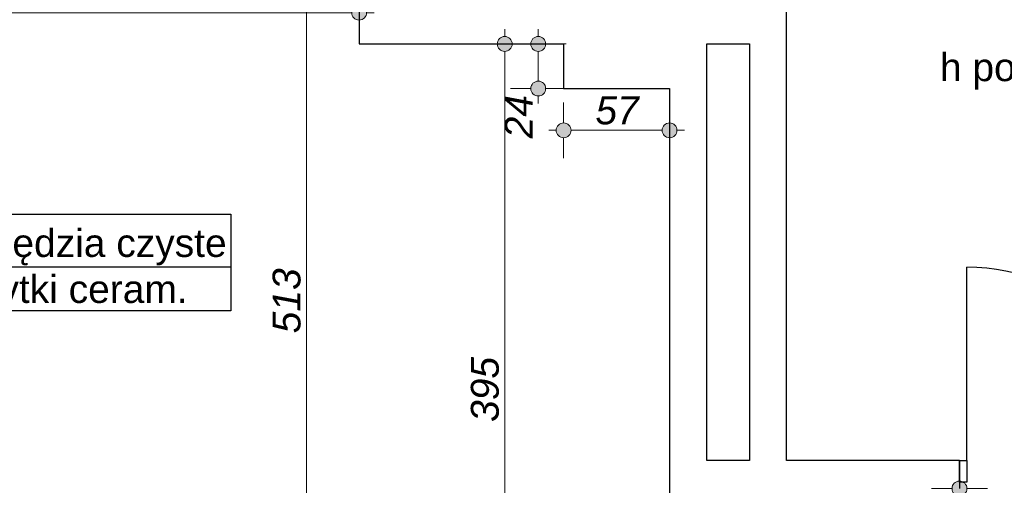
# Model space of a CAD drawing. Header units: millimetres. Extents: x -170998 to -45998, y 10557 to 52557.
# Tile 38 of 92: x -115104 to -109807, y 26167 to 28669. Entities that reach past the tile are written whole.
import ezdxf
from ezdxf.enums import TextEntityAlignment as Align

# ---------------------------------------------------------------- set-up
doc = ezdxf.new("R2010")
doc.units = ezdxf.units.MM
doc.header["$MEASUREMENT"] = 0
for name, color, linetype in [('Drzwi', 7, 'Continuous'), ('Strefa', 7, 'Continuous'), ('Słup', 7, 'Continuous'), ('Tekst', 7, 'Continuous'), ('Wymiary', 7, 'Continuous'), ('Ściana', 7, 'Continuous')]:
    doc.layers.add(name, color=color, linetype=linetype)
doc.styles.add('Arial', font='txt')
doc.styles.add('Times new roman', font='txt')
doc.dimstyles.new('GENERATED_STYLE__1', dxfattribs={"dimtxt": 150, "dimasz": 152, "dimexe": 0.18, "dimexo": 0, "dimgap": 0.09, "dimtad": 1, "dimtih": 1, "dimtoh": 1, "dimlfac": 0.1, "dimzin": 0, "dimdsep": 46, "dimtxsty": 'Arial', "dimblk": 'ARROWHEAD_11', "dimblk1": 'ARROWHEAD_11', "dimblk2": 'ARROWHEAD_11', "dimcen": 0.09, "dimclrd": 114, "dimclre": 114, "dimclrt": 114, "dimazin": 0, "dimtfac": 1, "dimtdec": 4, "dimtmove": 0, "dimatfit": 3, "dimfxl": 1, "dimtolj": 1, "dimtzin": 0, "dimarcsym": 0})
doc.dimstyles.new('GENERATED_STYLE__2', dxfattribs={"dimtxt": 150, "dimasz": 152, "dimexe": 0.18, "dimexo": 0, "dimgap": 0.09, "dimtad": 1, "dimlfac": 0.1, "dimzin": 0, "dimdsep": 46, "dimtxsty": 'Arial', "dimblk": 'ARROWHEAD_11', "dimblk1": 'ARROWHEAD_11', "dimblk2": 'ARROWHEAD_11', "dimcen": 0.09, "dimclrd": 114, "dimclre": 114, "dimclrt": 114, "dimazin": 0, "dimtfac": 1, "dimtdec": 4, "dimtmove": 0, "dimatfit": 3, "dimfxl": 1, "dimtolj": 1, "dimtzin": 0, "dimarcsym": 0})

# ---------------------------------------------------------------- blocks, each defined once
blk = doc.blocks.new('Narzędzia czyste_4_26_26', base_point=(-115607.8, 27340.8))
at = {"layer": 'Strefa'}
for p, q in [((-116386.8, 27623.7), (-113969.1, 27623.7)), ((-116386.8, 27105.1), (-116386.8, 27623.7)), ((-115607.8, 27623.7), (-115607.8, 27105.1)), ((-113969.1, 27623.7), (-113969.1, 27105.1)), ((-116347.9, 27597.8), (-115646.7, 27597.8)), ((-116347.9, 27371.5), (-116347.9, 27597.8)), ((-115646.7, 27597.8), (-115646.7, 27371.5)), ((-116386.8, 27340.8), (-113969.1, 27340.8)), ((-115646.7, 27371.5), (-116347.9, 27371.5)), ((-113969.1, 27105.1), (-116386.8, 27105.1))]:
    blk.add_line(p, q, dxfattribs=at)
at = {"layer": 'Strefa', "style": 'Arial'}
for tag, height, p in [('ROOM_NUMBER', 180, (-115997.3, 27495.8)), ('ROOM_NAME', 150, (-114788.4, 27469.2)), ('ROOM_CALC_AREA', 150, (-115997.3, 27228.8)), ('floor_f', 150, (-114788.4, 27221.7))]:
    blk.add_attdef(tag, text='', height=height, dxfattribs=at).set_placement(p, align=Align.MIDDLE_CENTER)
blk = doc.blocks.new('*D506')
at = {"layer": 'Wymiary', "linetype": 'Continuous', "lineweight": 13}
for points in [[(-110008, 26149.3), (-110011.1, 26164.6), (-110019.7, 26177.6), (-110032.7, 26186.3), (-110048, 26189.3), (-110063.3, 26186.3), (-110076.3, 26177.6), (-110085, 26164.6), (-110088, 26149.3), (-110085, 26134), (-110076.3, 26121), (-110063.3, 26112.4), (-110048, 26109.3), (-110032.7, 26112.4), (-110019.7, 26121), (-110011.1, 26134)], [(-110008, 25809.3), (-110011.1, 25824.6), (-110019.7, 25837.6), (-110032.7, 25846.3), (-110048, 25849.3), (-110063.3, 25846.3), (-110076.3, 25837.6), (-110085, 25824.6), (-110088, 25809.3), (-110085, 25794), (-110076.3, 25781), (-110063.3, 25772.4), (-110048, 25769.3), (-110032.7, 25772.4), (-110019.7, 25781), (-110011.1, 25794)]]:
    blk.add_hatch(color=114, dxfattribs=at).paths.add_polyline_path(points)
at = {"layer": 'Wymiary', "color": 114, "lineweight": 13}
for p, q in [((-110048, 26189.3), (-110048, 26229.3)), ((-110088, 26149.3), (-110198, 26149.3)), ((-109898, 26149.3), (-110008, 26149.3)), ((-110048, 25849.3), (-110048, 26109.3)), ((-110088, 25809.3), (-110198, 25809.3)), ((-109898, 25809.3), (-110008, 25809.3))]:
    blk.add_line(p, q, dxfattribs=at)
for centre in [(-110048, 26149.3), (-110048, 25809.3)]:
    blk.add_circle(centre, 40, dxfattribs=at)
at = {"layer": 'Wymiary', "color": 114, "lineweight": 13, "insert": (-110078, 25865.5), "char_height": 150, "attachment_point": 7, "rotation": 90, "style": 'Arial'}
blk.add_mtext('\\A1;{\\fArial|b0|i1|c238|p38;34}', dxfattribs=at)
blk = doc.blocks.new('ARROWHEAD_11')
at = {"color": 0, "linetype": 'Continuous', "lineweight": 0}
blk.add_line((0, 0), (-1, 0), dxfattribs=at)
at = {"color": 0, "linetype": 'Continuous', "lineweight": 0, "const_width": 0.25, "flags": 128}
blk.add_lwpolyline([(-0.125, 0, 1), (0.125, 0, 1)], format="xyb", close=True, dxfattribs=at)
blk = doc.blocks.new('*D529')
at = {"layer": 'Wymiary', "linetype": 'Continuous', "lineweight": 13}
for points in [[(-112454.8, 28539.3), (-112457.8, 28554.6), (-112466.5, 28567.6), (-112479.5, 28576.3), (-112494.8, 28579.3), (-112510.1, 28576.3), (-112523.1, 28567.6), (-112531.7, 28554.6), (-112534.8, 28539.3), (-112531.7, 28524), (-112523.1, 28511), (-112510.1, 28502.4), (-112494.8, 28499.3), (-112479.5, 28502.4), (-112466.5, 28511), (-112457.8, 28524)], [(-112454.8, 24589.3), (-112457.8, 24604.6), (-112466.5, 24617.6), (-112479.5, 24626.3), (-112494.8, 24629.3), (-112510.1, 24626.3), (-112523.1, 24617.6), (-112531.7, 24604.6), (-112534.8, 24589.3), (-112531.7, 24574), (-112523.1, 24561), (-112510.1, 24552.4), (-112494.8, 24549.3), (-112479.5, 24552.4), (-112466.5, 24561), (-112457.8, 24574)]]:
    blk.add_hatch(color=114, dxfattribs=at).paths.add_polyline_path(points)
at = {"layer": 'Wymiary', "color": 114, "lineweight": 13}
for p, q in [((-112494.8, 28579.3), (-112494.8, 28619.3)), ((-112534.8, 28539.3), (-112644.8, 28539.3)), ((-112344.8, 28539.3), (-112454.8, 28539.3)), ((-112494.8, 24629.3), (-112494.8, 28499.3)), ((-112534.8, 24589.3), (-112644.8, 24589.3)), ((-112344.8, 24589.3), (-112454.8, 24589.3))]:
    blk.add_line(p, q, dxfattribs=at)
for centre in [(-112494.8, 28539.3), (-112494.8, 24589.3)]:
    blk.add_circle(centre, 40, dxfattribs=at)
at = {"layer": 'Wymiary', "color": 114, "lineweight": 13, "char_height": 150, "attachment_point": 7, "rotation": 90, "style": 'Arial'}
for s, insert in [('\\A1;{\\fArial|b0|i1|c238|p38;395}', (-112524.8, 26507.4)), ('\\A1;{\\fArial|b0|i1|c238|p38;21}', (-112524.8, 24629.3))]:
    blk.add_mtext(s, dxfattribs=dict(at, insert=insert))
blk = doc.blocks.new('*D530')
at = {"layer": 'Wymiary', "linetype": 'Continuous', "lineweight": 13}
for points in [[(-113521.6, 29719.3), (-113524.7, 29734.6), (-113533.4, 29747.6), (-113546.3, 29756.3), (-113561.6, 29759.3), (-113576.9, 29756.3), (-113589.9, 29747.6), (-113598.6, 29734.6), (-113601.6, 29719.3), (-113598.6, 29704), (-113589.9, 29691), (-113576.9, 29682.4), (-113561.6, 29679.3), (-113546.3, 29682.4), (-113533.4, 29691), (-113524.7, 29704)], [(-113521.6, 24589.3), (-113524.7, 24604.6), (-113533.4, 24617.6), (-113546.3, 24626.3), (-113561.6, 24629.3), (-113576.9, 24626.3), (-113589.9, 24617.6), (-113598.6, 24604.6), (-113601.6, 24589.3), (-113598.6, 24574), (-113589.9, 24561), (-113576.9, 24552.4), (-113561.6, 24549.3), (-113546.3, 24552.4), (-113533.4, 24561), (-113524.7, 24574)]]:
    blk.add_hatch(color=114, dxfattribs=at).paths.add_polyline_path(points)
at = {"layer": 'Wymiary', "color": 114, "lineweight": 13}
for p, q in [((-113561.6, 29759.3), (-113561.6, 29799.3)), ((-113601.6, 29719.3), (-113711.6, 29719.3)), ((-113411.6, 29719.3), (-113521.6, 29719.3)), ((-113561.6, 24629.3), (-113561.6, 29679.3)), ((-113601.6, 24589.3), (-113711.6, 24589.3)), ((-113411.6, 24589.3), (-113521.6, 24589.3)), ((-113561.6, 24509.3), (-113561.6, 24549.3))]:
    blk.add_line(p, q, dxfattribs=at)
for centre in [(-113561.6, 29719.3), (-113561.6, 24589.3)]:
    blk.add_circle(centre, 40, dxfattribs=at)
at = {"layer": 'Wymiary', "color": 114, "lineweight": 13, "insert": (-113591.6, 26983.6), "char_height": 150, "attachment_point": 7, "rotation": 90, "style": 'Arial'}
blk.add_mtext('\\A1;{\\fArial|b0|i1|c238|p38;513}', dxfattribs=at)
blk = doc.blocks.new('*D531')
at = {"layer": 'Wymiary', "linetype": 'Continuous', "lineweight": 13}
for points in [[(-112274.5, 28539.3), (-112277.5, 28554.6), (-112286.2, 28567.6), (-112299.2, 28576.3), (-112314.5, 28579.3), (-112329.8, 28576.3), (-112342.8, 28567.6), (-112351.4, 28554.6), (-112354.5, 28539.3), (-112351.4, 28524), (-112342.8, 28511), (-112329.8, 28502.4), (-112314.5, 28499.3), (-112299.2, 28502.4), (-112286.2, 28511), (-112277.5, 28524)], [(-112274.5, 28299.3), (-112277.5, 28314.6), (-112286.2, 28327.6), (-112299.2, 28336.3), (-112314.5, 28339.3), (-112329.8, 28336.3), (-112342.8, 28327.6), (-112351.4, 28314.6), (-112354.5, 28299.3), (-112351.4, 28284), (-112342.8, 28271), (-112329.8, 28262.4), (-112314.5, 28259.3), (-112299.2, 28262.4), (-112286.2, 28271), (-112277.5, 28284)]]:
    blk.add_hatch(color=114, dxfattribs=at).paths.add_polyline_path(points)
at = {"layer": 'Wymiary', "color": 114, "lineweight": 13}
for p, q in [((-112314.5, 28579.3), (-112314.5, 28619.3)), ((-112354.5, 28539.3), (-112464.5, 28539.3)), ((-112164.5, 28539.3), (-112274.5, 28539.3)), ((-112314.5, 28339.3), (-112314.5, 28499.3)), ((-112354.5, 28299.3), (-112464.5, 28299.3)), ((-112164.5, 28299.3), (-112274.5, 28299.3)), ((-112314.5, 28219.3), (-112314.5, 28259.3))]:
    blk.add_line(p, q, dxfattribs=at)
for centre in [(-112314.5, 28539.3), (-112314.5, 28299.3)]:
    blk.add_circle(centre, 40, dxfattribs=at)
at = {"layer": 'Wymiary', "color": 114, "lineweight": 13, "insert": (-112344.5, 28031.7), "char_height": 150, "attachment_point": 7, "rotation": 90, "style": 'Arial'}
blk.add_mtext('\\A1;{\\fArial|b0|i1|c238|p38;24}', dxfattribs=at)
blk = doc.blocks.new('*D532')
at = {"layer": 'Wymiary', "linetype": 'Continuous', "lineweight": 13}
for points in [[(-112138, 28074.9), (-112141.1, 28090.2), (-112149.7, 28103.2), (-112162.7, 28111.8), (-112178, 28114.9), (-112193.3, 28111.8), (-112206.3, 28103.2), (-112215, 28090.2), (-112218, 28074.9), (-112215, 28059.6), (-112206.3, 28046.6), (-112193.3, 28037.9), (-112178, 28034.9), (-112162.7, 28037.9), (-112149.7, 28046.6), (-112141.1, 28059.6)], [(-111568, 28074.9), (-111571.1, 28090.2), (-111579.7, 28103.2), (-111592.7, 28111.8), (-111608, 28114.9), (-111623.3, 28111.8), (-111636.3, 28103.2), (-111645, 28090.2), (-111648, 28074.9), (-111645, 28059.6), (-111636.3, 28046.6), (-111623.3, 28037.9), (-111608, 28034.9), (-111592.7, 28037.9), (-111579.7, 28046.6), (-111571.1, 28059.6)]]:
    blk.add_hatch(color=114, dxfattribs=at).paths.add_polyline_path(points)
at = {"layer": 'Wymiary', "color": 114, "lineweight": 13}
for p, q in [((-112178, 28114.9), (-112178, 28224.9)), ((-111608, 28114.9), (-111608, 28224.9)), ((-112258, 28074.9), (-112218, 28074.9)), ((-112178, 27924.9), (-112178, 28034.9)), ((-112138, 28074.9), (-111648, 28074.9)), ((-111608, 27924.9), (-111608, 28034.9)), ((-111568, 28074.9), (-111528, 28074.9))]:
    blk.add_line(p, q, dxfattribs=at)
for centre in [(-112178, 28074.9), (-111608, 28074.9)]:
    blk.add_circle(centre, 40, dxfattribs=at)
at = {"layer": 'Wymiary', "color": 114, "lineweight": 13, "insert": (-112006.8, 28104.9), "char_height": 150, "attachment_point": 7, "style": 'Arial'}
blk.add_mtext('\\A1;{\\fArial|b0|i1|c238|p38;57}', dxfattribs=at)
blk = doc.blocks.new('*D540')
at = {"layer": 'Wymiary', "linetype": 'Continuous', "lineweight": 13}
for points in [[(-118168, 28707), (-118171.1, 28722.3), (-118179.7, 28735.3), (-118192.7, 28744), (-118208, 28747), (-118223.3, 28744), (-118236.3, 28735.3), (-118245, 28722.3), (-118248, 28707), (-118245, 28691.7), (-118236.3, 28678.7), (-118223.3, 28670.1), (-118208, 28667), (-118192.7, 28670.1), (-118179.7, 28678.7), (-118171.1, 28691.7)], [(-113238, 28707), (-113241.1, 28722.3), (-113249.7, 28735.3), (-113262.7, 28744), (-113278, 28747), (-113293.3, 28744), (-113306.3, 28735.3), (-113315, 28722.3), (-113318, 28707), (-113315, 28691.7), (-113306.3, 28678.7), (-113293.3, 28670.1), (-113278, 28667), (-113262.7, 28670.1), (-113249.7, 28678.7), (-113241.1, 28691.7)]]:
    blk.add_hatch(color=114, dxfattribs=at).paths.add_polyline_path(points)
at = {"layer": 'Wymiary', "color": 114, "lineweight": 13}
for p, q in [((-118208, 28747), (-118208, 28857)), ((-113278, 28747), (-113278, 28857)), ((-118288, 28707), (-118248, 28707)), ((-118208, 28557), (-118208, 28667)), ((-118168, 28707), (-113318, 28707)), ((-113278, 28557), (-113278, 28667)), ((-113238, 28707), (-113198, 28707))]:
    blk.add_line(p, q, dxfattribs=at)
for centre in [(-118208, 28707), (-113278, 28707)]:
    blk.add_circle(centre, 40, dxfattribs=at)
at = {"layer": 'Wymiary', "color": 114, "lineweight": 13, "insert": (-115913.8, 28737), "char_height": 150, "attachment_point": 7, "style": 'Arial'}
blk.add_mtext('\\A1;{\\fArial|b0|i1|c238|p38;493}', dxfattribs=at)

msp = doc.modelspace()

# ---------------------------------------------------------------- linework, layer by layer
at = {"layer": 'Drzwi'}
for p, q in [((-110008.019, 26299.32), (-110008.019, 27339.32)), ((-110048.019, 26299.32), (-110008.019, 26299.32)), ((-110048.019, 26184.32), (-110048.019, 26299.32)), ((-110048.019, 26299.32), (-110048.019, 26184.32)), ((-110008.019, 26299.32), (-110008.019, 26184.32)), ((-110008.019, 26184.32), (-110048.019, 26184.32))]:
    msp.add_line(p, q, dxfattribs=at)
msp.add_arc((-110008.019, 26299.32), 1040, 0, 90, dxfattribs=at)
at = {"layer": 'Słup'}
for p, q in [((-112178.019, 28539.32), (-112178.019, 28299.32)), ((-112178.019, 28299.32), (-111608.019, 28299.32))]:
    msp.add_line(p, q, dxfattribs=at)
at = {"layer": 'Ściana'}
for p, q in [((-110048.019, 26299.32), (-110048.019, 26184.32)), ((-110048.019, 26184.32), (-110048.019, 26149.32))]:
    msp.add_line(p, q, dxfattribs=at)
at = {"layer": 'Ściana', "flags": 128}
for points in [[(-110978.019, 26299.32), (-110978.019, 31639.32)], [(-113278.019, 29719.32), (-113278.019, 28539.32)], [(-113278.019, 28539.32), (-112178.019, 28539.32)], [(-111408.019, 28539.32), (-111178.019, 28539.32)], [(-111408.019, 26299.32), (-111408.019, 28539.32)], [(-111178.019, 28539.32), (-111178.019, 26299.32)], [(-111608.019, 28299.32), (-111608.019, 25809.32)], [(-111178.019, 26299.32), (-111408.019, 26299.32)], [(-110048.019, 26299.32), (-110978.019, 26299.32)]]:
    msp.add_lwpolyline(points, dxfattribs=at)

# ---------------------------------------------------------------- block references
at = {"layer": 'Strefa'}
ref = msp.add_blockref('Narzędzia czyste_4_26_26', (-115607.789, 27340.823), dxfattribs=at)
ref.add_attrib('ROOM_NAME', 'Narzędzia czyste', dxfattribs={"color": 7, "height": 150, "style": 'Arial'}).set_placement((-114788.425, 27469.223), align=Align.MIDDLE_CENTER)
ref.add_attrib('ROOM_NUMBER', '4/26', dxfattribs={"color": 7, "height": 180, "style": 'Arial'}).set_placement((-115997.309, 27495.771), align=Align.MIDDLE_CENTER)
ref.add_attrib('ROOM_CALC_AREA', '31,6 m2', dxfattribs={"color": 7, "height": 150, "style": 'Arial'}).set_placement((-115997.309, 27228.769), align=Align.MIDDLE_CENTER)
ref.add_attrib('floor_f', 'płytki ceram.', dxfattribs={"color": 7, "height": 150, "style": 'Arial'}).set_placement((-114788.425, 27221.723), align=Align.MIDDLE_CENTER)

# ---------------------------------------------------------------- texts
at = {"layer": 'Tekst', "insert": (-109422.51, 28489.11), "char_height": 150, "attachment_point": 2, "style": 'Times new roman'}
msp.add_mtext('\\A1;{\\fArial|b0|i0|c0|p38;h pom = 3,27 m}', dxfattribs=at)

# ---------------------------------------------------------------- dimensions: what is measured, and where the dimension line sits
at = {"layer": 'Wymiary', "color": 114, "lineweight": 13}
for base, p1, p2, picture, middle in [((-113561.64, 29719.32), (-111608.019, 24589.32), (-113278.019, 29719.32), '*D530', (-113666.64, 27154.32)), ((-112494.79, 28539.32), (-114838.019, 24589.32), (-112178.019, 28539.32), '*D529', (-112599.79, 26678.149)), ((-112314.483, 28539.32), (-112178.019, 28299.32), (-112178.019, 28539.32), '*D531', (-112419.483, 28145.491)), ((-110048.019, 26149.32), (-111608.019, 25809.32), (-110938.019, 26149.32), '*D506', (-110153.019, 25979.32))]:
    dim = msp.add_linear_dim(base=base, p1=p1, p2=p2, angle=90, dimstyle='GENERATED_STYLE__2', dxfattribs=at)
    dim.commit()
    dim.dimension.update_dxf_attribs({"geometry": picture, "text_midpoint": middle, "dimtype": 160, "text_rotation": 90})
for base, p1, p2, picture, middle in [((-113278.019, 28707.03), (-118208.019, 29409.32), (-113278.019, 29719.32), '*D540', (-115743.019, 28812.03)), ((-111608.019, 28074.891), (-112178.019, 28299.32), (-111608.019, 28299.32), '*D532', (-111893.019, 28179.891))]:
    dim = msp.add_linear_dim(base=base, p1=p1, p2=p2, dimstyle='GENERATED_STYLE__1', dxfattribs=at)
    dim.commit()
    dim.dimension.update_dxf_attribs({"geometry": picture, "text_midpoint": middle, "dimtype": 160})

doc.saveas('drawing.dxf')
